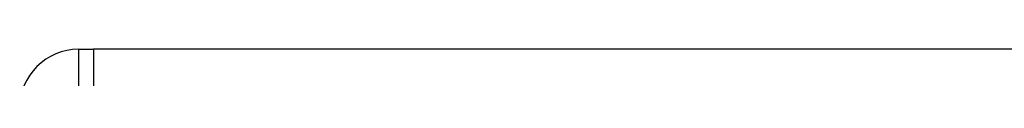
# Model space of a CAD drawing. Header units: millimetres. Extents: x 0 to 420, y 0 to 297.
# Tile 45 of 80: x 287.4157 to 289.0863, y 201.7807 to 201.8307. Entities that reach past the tile are written whole.
import ezdxf

# ---------------------------------------------------------------- set-up
doc = ezdxf.new("R2010")
doc.units = ezdxf.units.MM

msp = doc.modelspace()

# ---------------------------------------------------------------- linework, layer by layer
at = {"color": 7, "linetype": 'Continuous', "lineweight": 25}
for p, q in [((287.51566, 201.8307), (287.51566, 201.7057)), ((287.51566, 201.8307), (287.54066, 201.8307)), ((292.76566, 201.8307), (287.54066, 201.8307)), ((287.54066, 201.8307), (287.54066, 201.7057)), ((287.54066, 201.8307), (287.54066, 201.7057))]:
    msp.add_line(p, q, dxfattribs=at)
msp.add_arc((287.51566, 201.7307), 0.1, 90, 180, dxfattribs=at)

doc.saveas('drawing.dxf')
